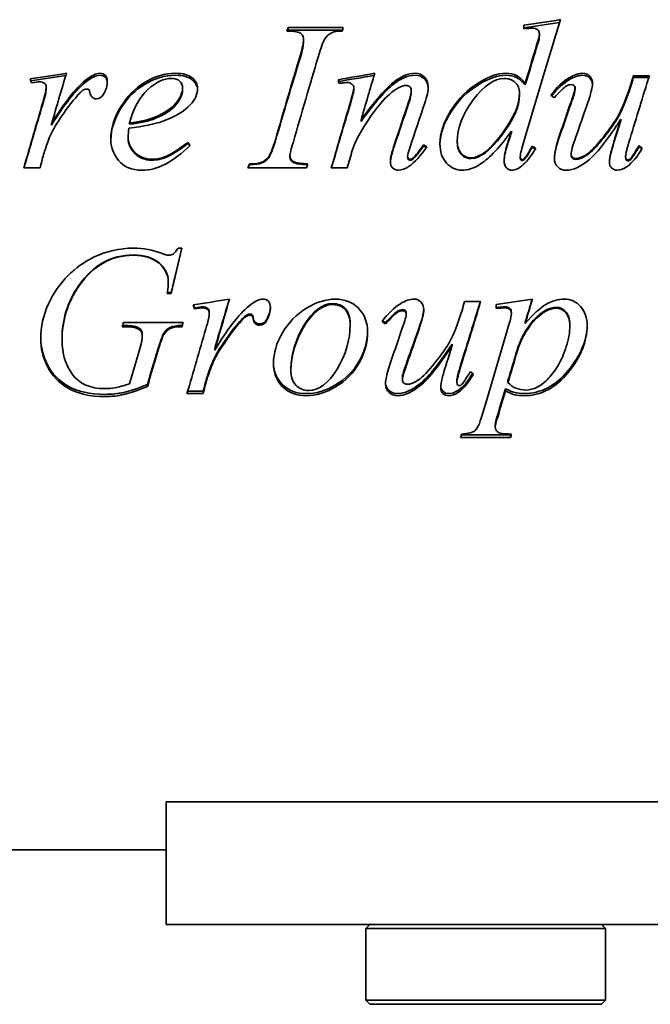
# Model space of a CAD drawing. Header units: millimetres. Extents: x 225 to 615, y 39 to 555.
# Tile 3 of 6: x 312 to 391, y 232 to 356. Entities that reach past the tile are written whole.
import ezdxf

# ---------------------------------------------------------------- set-up
doc = ezdxf.new("R2010")
doc.units = ezdxf.units.MM
doc.header["$LTSCALE"] = 2
doc.layers.add('Krawędzie widoczne(ISO)', color=7, linetype='Continuous', lineweight=35, true_color=0x262659)

msp = doc.modelspace()

# ---------------------------------------------------------------- linework, layer by layer
at = {"layer": 'Krawędzie widoczne(ISO)'}
for p, q in [((374.72, 354.81), (374.72, 354.35)), ((345.22, 354.53), (352.11, 354.53)), ((345.22, 354.21), (345.22, 354.53)), ((345.22, 354.21), (352, 354.21)), ((376.65, 353.47), (376.65, 353.78)), ((347.13, 352.75), (347.13, 353.05)), ((388.4, 348.5), (390.41, 348.5)), ((388.4, 348.26), (388.4, 348.5)), ((369.19, 347.47), (369.19, 347.7)), ((374.88, 347.34), (374.88, 347.57)), ((380.38, 348), (380.38, 348.25)), ((388.09, 347.2), (388.09, 347.43)), ((388.4, 348.26), (390.34, 348.26)), ((314.93, 346.9), (314.93, 347.13)), ((331.99, 346.72), (331.99, 346.94)), ((353.43, 346.73), (353.43, 346.96)), ((360.62, 346.48), (360.62, 346.7)), ((374.16, 346.11), (374.16, 346.33)), ((381.11, 346.79), (381.11, 347.02)), ((315.61, 342.32), (315.61, 342.49)), ((325.36, 342.42), (325.36, 342.59)), ((354.33, 342.78), (354.33, 342.95)), ((386.84, 342.88), (386.84, 343.06)), ((373.15, 341.41), (373.15, 341.56)), ((325.19, 340.72), (325.19, 340.86)), ((332.66, 340.01), (332.66, 340.15)), ((362.15, 339.73), (362.15, 339.86)), ((366.38, 340.13), (366.38, 340.27)), ((375.75, 339.55), (375.75, 339.69)), ((380.62, 338.59), (380.62, 338.71)), ((389.12, 339.62), (389.12, 339.76)), ((340.37, 337.36), (340.37, 337.47)), ((341.84, 337.55), (341.84, 337.66)), ((345.43, 338.37), (345.43, 338.49)), ((360.16, 338.33), (360.16, 338.45)), ((360.8, 338.07), (360.8, 338.18)), ((374.25, 338.18), (374.25, 338.3)), ((374.75, 338.01), (374.75, 338.12)), ((387.44, 338.27), (387.44, 338.39)), ((314.16, 336.98), (312.13, 336.98)), ((347.5, 336.98), (340.18, 336.98)), ((352.59, 336.98), (350.61, 336.98)), ((331.43, 326.94), (331.91, 326.94)), ((330.21, 322.83), (330.21, 322.74)), ((330.58, 321.28), (330.09, 321.28)), ((330.58, 321.38), (330.1, 321.38)), ((330.58, 321.38), (330.58, 321.28)), ((367.28, 320.25), (369.3, 320.25)), ((333.5, 319.48), (333.5, 319.35)), ((335.15, 319.39), (335.15, 319.26)), ((335.34, 318.99), (335.34, 318.85)), ((371.24, 319.89), (371.24, 319.38)), ((340.83, 318.25), (340.83, 318.11)), ((342.53, 318.05), (342.53, 317.91)), ((359.99, 318.87), (359.99, 318.74)), ((373.15, 318.86), (373.15, 318.72)), ((324.81, 317.11), (324.44, 317.11)), ((324.81, 317.26), (324.49, 317.26)), ((324.59, 317.62), (332.06, 317.62)), ((326.62, 316.89), (326.62, 316.73)), ((331.93, 317.26), (331.93, 317.11)), ((338.99, 317.57), (338.99, 317.41)), ((352.97, 317.51), (352.97, 317.35)), ((357.38, 317.61), (357.38, 317.46)), ((374.88, 317.68), (374.88, 317.53)), ((380.46, 317.39), (380.46, 317.24)), ((316.91, 315.58), (316.91, 315.4)), ((326.96, 316.18), (326.96, 316)), ((336.02, 314.38), (336.02, 314.18)), ((365.72, 314.93), (365.72, 314.75)), ((335.63, 312.38), (335.63, 312.16)), ((345.55, 311.9), (345.55, 311.67)), ((335, 310.64), (335, 310.4)), ((359.5, 310.7), (359.5, 310.45)), ((366.33, 310.39), (366.33, 310.14)), ((372.72, 310.37), (372.72, 310.13)), ((327.59, 309.88), (327.59, 309.63)), ((366.52, 309.18), (366.52, 308.92)), ((372.41, 309.36), (372.41, 309.1)), ((334.58, 308.77), (332.55, 308.77)), ((334.58, 309.04), (332.63, 309.04)), ((334.58, 309.04), (334.58, 308.77)), ((371.13, 304.89), (371.13, 304.57)), ((373.03, 303.24), (366.78, 303.24)), ((373.03, 303.57), (366.88, 303.57)), ((373.03, 303.57), (373.03, 303.24)), ((409.93, 257.7), (329.93, 257.7)), ((329.93, 246.37), (329.93, 257.7)), ((224.82, 251.67), (329.93, 251.67)), ((329.93, 246.37), (329.93, 242.37)), ((409.93, 242.37), (329.93, 242.37)), ((355.43, 242.37), (354.93, 241.87)), ((384.93, 241.87), (354.93, 241.87)), ((354.93, 232.87), (354.93, 241.87)), ((384.43, 242.37), (384.93, 241.87)), ((384.93, 232.87), (384.93, 241.87)), ((354.93, 232.87), (384.93, 232.87)), ((355.43, 232.37), (354.93, 232.87)), ((384.43, 232.37), (384.93, 232.87)), ((384.43, 232.37), (355.43, 232.37))]:
    msp.add_line(p, q, dxfattribs=at)
for points in [[(379.28, 355.51), (377.73, 350.48), (376.18, 345.27), (374.63, 339.99)], [(374.72, 354.81), (376.24, 355.04), (377.76, 355.27), (379.28, 355.51)], [(374.72, 354.48), (376.21, 354.71), (377.69, 354.93), (379.17, 355.15)], [(345.06, 354.07), (345.12, 354.23), (345.17, 354.38), (345.22, 354.53)], [(345.17, 354.07), (345.19, 354.12), (345.21, 354.16), (345.22, 354.21)], [(351.96, 354.07), (351.39, 354.08), (350.97, 354.02), (350.69, 353.88)], [(352.11, 354.53), (352.06, 354.38), (352.01, 354.23), (351.96, 354.07)], [(375.74, 354.44), (375.53, 354.44), (375.19, 354.41), (374.72, 354.35)], [(376.44, 354.23), (376.27, 354.37), (376.03, 354.44), (375.74, 354.44)], [(376.65, 353.78), (376.65, 353.96), (376.58, 354.11), (376.44, 354.23)], [(376.49, 352.94), (376.6, 353.28), (376.65, 353.56), (376.65, 353.78)], [(376.49, 352.64), (376.6, 352.97), (376.65, 353.25), (376.65, 353.47)], [(346.74, 351.1), (347, 351.96), (347.13, 352.61), (347.13, 353.05)], [(346.74, 350.82), (347, 351.67), (347.13, 352.32), (347.13, 352.75)], [(376.15, 351.82), (376.29, 352.29), (376.4, 352.66), (376.49, 352.94)], [(376.15, 351.53), (376.29, 351.99), (376.4, 352.36), (376.49, 352.64)], [(343.61, 340.49), (344.65, 344.07), (345.69, 347.62), (346.74, 351.1)], [(374.88, 347.57), (375.31, 349), (375.73, 350.41), (376.15, 351.82)], [(374.88, 347.34), (375.31, 348.75), (375.73, 350.14), (376.15, 351.53)], [(343.61, 340.34), (344.65, 343.88), (345.69, 347.39), (346.74, 350.82)], [(348.97, 350.83), (347.93, 347.35), (346.89, 343.81), (345.86, 340.22)], [(312.91, 348.09), (314.43, 348.33), (315.94, 348.56), (317.46, 348.8)], [(313, 347.86), (314.46, 348.09), (315.92, 348.31), (317.38, 348.54)], [(317.46, 348.8), (316.84, 346.72), (316.22, 344.61), (315.61, 342.49)], [(319.86, 347.93), (320.58, 348.51), (321.17, 348.8), (321.62, 348.8)], [(319.86, 347.69), (320.58, 348.27), (321.17, 348.55), (321.62, 348.55)], [(351.47, 348), (353, 348.27), (354.52, 348.54), (356.05, 348.8)], [(351.53, 347.77), (353.01, 348.03), (354.49, 348.28), (355.97, 348.54)], [(356.05, 348.8), (355.47, 346.87), (354.9, 344.92), (354.33, 342.95)], [(369.19, 347.7), (370.37, 348.44), (371.45, 348.8), (372.44, 348.8)], [(369.19, 347.47), (370.37, 348.19), (371.45, 348.55), (372.44, 348.55)], [(380.38, 348.25), (381, 348.62), (381.57, 348.8), (382.09, 348.8)], [(380.38, 348), (381, 348.37), (381.57, 348.55), (382.09, 348.55)], [(390.41, 348.5), (389.61, 345.91), (388.8, 343.28), (387.99, 340.63)], [(388.09, 347.43), (388.19, 347.79), (388.3, 348.15), (388.4, 348.5)], [(313.09, 347.62), (313.03, 347.77), (312.97, 347.93), (312.91, 348.09)], [(314.06, 347.73), (313.88, 347.73), (313.56, 347.69), (313.09, 347.62)], [(314.74, 347.53), (314.56, 347.67), (314.34, 347.73), (314.06, 347.73)], [(314.93, 347.13), (314.93, 347.29), (314.87, 347.43), (314.74, 347.53)], [(315.61, 342.49), (317.17, 345.1), (318.59, 346.9), (319.86, 347.93)], [(315.61, 342.32), (317.17, 344.9), (318.59, 346.68), (319.86, 347.69)], [(322.58, 347.82), (322.58, 347.26), (322.42, 346.72), (322.12, 346.2)], [(351.59, 347.53), (351.55, 347.69), (351.51, 347.85), (351.47, 348)], [(352.08, 347.6), (351.91, 347.58), (351.75, 347.56), (351.59, 347.53)], [(352.62, 347.66), (352.52, 347.66), (352.34, 347.64), (352.08, 347.6)], [(359.97, 347.29), (359.71, 347.29), (359.38, 347.18), (359, 346.97)], [(378.09, 346.04), (378.82, 347.05), (379.58, 347.78), (380.38, 348.25)], [(378.2, 345.97), (378.89, 346.89), (379.62, 347.56), (380.38, 348)], [(383.3, 347.52), (383.3, 347.05), (383.09, 346.23), (382.68, 345.03)], [(388.09, 347.2), (388.19, 347.55), (388.3, 347.9), (388.4, 348.26)], [(314.5, 345.14), (314.79, 346.08), (314.93, 346.74), (314.93, 347.13)], [(314.5, 344.93), (314.79, 345.86), (314.93, 346.52), (314.93, 346.9)], [(319.62, 346.73), (319.38, 346.61), (319.04, 346.27), (318.58, 345.71)], [(320.05, 346.83), (319.89, 346.83), (319.75, 346.8), (319.62, 346.73)], [(320.3, 346.73), (320.23, 346.8), (320.14, 346.83), (320.05, 346.83)], [(320.41, 346.4), (320.39, 346.56), (320.36, 346.67), (320.3, 346.73)], [(322.12, 346.2), (321.91, 345.81), (321.61, 345.61), (321.21, 345.61)], [(333.87, 346.93), (333.87, 346.21), (333.57, 345.53), (332.97, 344.88)], [(353, 345.21), (353.29, 346.18), (353.43, 346.76), (353.43, 346.96)], [(353, 345), (353.29, 345.96), (353.43, 346.53), (353.43, 346.73)], [(360.28, 345.19), (360.51, 345.85), (360.62, 346.35), (360.62, 346.7)], [(360.28, 344.99), (360.51, 345.63), (360.62, 346.13), (360.62, 346.48)], [(362.74, 347.12), (362.74, 346.6), (362.6, 345.92), (362.31, 345.06)], [(378.5, 345.75), (378.37, 345.85), (378.23, 345.95), (378.09, 346.04)], [(380.61, 345.22), (380.94, 346.18), (381.11, 346.78), (381.11, 347.02)], [(380.61, 345.02), (380.94, 345.96), (381.11, 346.55), (381.11, 346.79)], [(312.13, 336.98), (312.92, 339.72), (313.71, 342.44), (314.5, 345.14)], [(312.16, 336.98), (312.94, 339.65), (313.72, 342.31), (314.5, 344.93)], [(318.58, 345.71), (317.84, 344.87), (317.04, 343.77), (316.18, 342.4)], [(332.97, 344.88), (332.19, 344.02), (331.04, 343.33), (329.52, 342.8)], [(350.61, 336.98), (351.4, 339.74), (352.2, 342.49), (353, 345.21)], [(350.63, 336.98), (351.42, 339.68), (352.21, 342.35), (353, 345)], [(358.52, 339.93), (359.11, 341.7), (359.69, 343.45), (360.28, 345.19)], [(358.52, 339.8), (359.11, 341.54), (359.69, 343.27), (360.28, 344.99)], [(362.31, 345.06), (361.7, 343.25), (361.09, 341.43), (360.47, 339.6)], [(379.22, 341.18), (379.68, 342.54), (380.14, 343.88), (380.61, 345.22)], [(379.22, 341.03), (379.68, 342.37), (380.14, 343.7), (380.61, 345.02)], [(382.68, 345.03), (382.19, 343.65), (381.71, 342.26), (381.22, 340.86)], [(316.18, 342.4), (315.81, 341.82), (315.49, 341.17), (315.22, 340.44)], [(329.52, 342.8), (328.51, 342.44), (327.09, 342.16), (325.27, 341.95)], [(325.36, 342.59), (326.7, 342.74), (327.79, 342.99), (328.63, 343.35)], [(325.36, 342.42), (326.7, 342.57), (327.79, 342.81), (328.63, 343.17)], [(385.59, 338.9), (385.74, 339.5), (386.15, 340.89), (386.84, 343.06)], [(385.59, 338.78), (385.74, 339.37), (386.15, 340.75), (386.84, 342.88)], [(325.27, 341.95), (325.22, 341.52), (325.19, 341.16), (325.19, 340.86)], [(354.37, 341.61), (353.92, 340.86), (353.54, 340.05), (353.24, 339.16)], [(373.15, 341.56), (371.74, 339.6), (370.45, 338.23), (369.28, 337.47)], [(372.63, 339.9), (372.81, 340.46), (372.98, 341.01), (373.15, 341.56)], [(372.63, 339.77), (372.81, 340.31), (372.98, 340.86), (373.15, 341.41)], [(378.52, 338.15), (378.52, 338.82), (378.75, 339.83), (379.22, 341.18)], [(315.22, 340.44), (314.85, 339.45), (314.64, 338.85), (314.59, 338.65)], [(332.66, 340.15), (332.75, 340.03), (332.84, 339.9), (332.93, 339.77)], [(332.66, 340.01), (332.73, 339.91), (332.8, 339.82), (332.87, 339.72)], [(342.71, 338.27), (343, 338.69), (343.3, 339.43), (343.61, 340.49)], [(342.71, 338.16), (343, 338.57), (343.3, 339.3), (343.61, 340.34)], [(345.86, 340.22), (345.57, 339.32), (345.43, 338.74), (345.43, 338.49)], [(358, 337.76), (358, 338.19), (358.17, 338.91), (358.52, 339.93)], [(360.8, 338.18), (361.21, 338.54), (361.66, 339.1), (362.15, 339.86)], [(362.15, 339.86), (362.29, 339.78), (362.42, 339.7), (362.56, 339.61)], [(372.24, 337.89), (372.24, 338.39), (372.37, 339.06), (372.63, 339.9)], [(374.63, 339.99), (374.38, 339.13), (374.25, 338.56), (374.25, 338.3)], [(378.52, 338.1), (378.53, 338.76), (378.77, 339.74), (379.22, 341.03)], [(381.22, 340.86), (380.82, 339.73), (380.62, 339.01), (380.62, 338.71)], [(387.99, 340.63), (387.62, 339.45), (387.44, 338.7), (387.44, 338.39)], [(314.59, 338.65), (314.45, 338.09), (314.31, 337.54), (314.16, 336.98)], [(332.93, 339.77), (330.83, 337.71), (328.83, 336.68), (326.93, 336.68)], [(353.24, 339.16), (353.02, 338.44), (352.81, 337.71), (352.59, 336.98)], [(358, 337.7), (358.02, 338.13), (358.19, 338.83), (358.52, 339.8)], [(360.47, 339.6), (360.27, 338.97), (360.16, 338.58), (360.16, 338.45)], [(362.56, 339.61), (361.78, 338.47), (361.04, 337.65), (360.34, 337.17)], [(360.8, 338.07), (361.21, 338.42), (361.66, 338.98), (362.15, 339.73)], [(362.15, 339.73), (362.27, 339.66), (362.38, 339.59), (362.5, 339.52)], [(372.24, 337.84), (372.25, 338.32), (372.38, 338.97), (372.63, 339.77)], [(374.75, 338.12), (374.95, 338.32), (375.28, 338.84), (375.75, 339.69)], [(374.75, 338.01), (374.95, 338.2), (375.28, 338.72), (375.75, 339.55)], [(375.75, 339.69), (375.9, 339.59), (376.06, 339.5), (376.21, 339.41)], [(375.75, 339.55), (375.89, 339.47), (376.02, 339.39), (376.15, 339.31)], [(385.41, 337.71), (385.41, 338.02), (385.47, 338.41), (385.59, 338.9)], [(385.41, 337.67), (385.42, 337.96), (385.48, 338.33), (385.59, 338.78)], [(389.52, 339.45), (388.91, 338.38), (388.28, 337.61), (387.63, 337.13)], [(389.12, 339.76), (389.25, 339.66), (389.38, 339.55), (389.52, 339.45)], [(389.12, 339.62), (389.24, 339.54), (389.35, 339.45), (389.47, 339.36)], [(340.18, 336.98), (340.24, 337.14), (340.31, 337.31), (340.37, 337.47)], [(340.37, 337.47), (341.12, 337.49), (341.61, 337.55), (341.84, 337.66)], [(340.37, 337.36), (341.12, 337.38), (341.61, 337.44), (341.84, 337.55)], [(341.84, 337.66), (342.23, 337.8), (342.52, 338.01), (342.71, 338.27)], [(341.84, 337.55), (342.23, 337.69), (342.52, 337.9), (342.71, 338.16)], [(347.65, 337.47), (347.6, 337.31), (347.55, 337.14), (347.5, 336.98)], [(360.46, 338.02), (360.55, 338.02), (360.66, 338.08), (360.8, 338.18)], [(360.46, 337.91), (360.55, 337.91), (360.66, 337.96), (360.8, 338.07)], [(369.28, 337.47), (368.48, 336.94), (367.71, 336.68), (366.97, 336.68)], [(374.47, 337.98), (374.55, 337.98), (374.64, 338.03), (374.75, 338.12)], [(374.47, 337.87), (374.55, 337.87), (374.64, 337.91), (374.75, 338.01)], [(340.22, 336.98), (340.27, 337.11), (340.32, 337.24), (340.37, 337.36)], [(360.34, 337.17), (359.85, 336.84), (359.41, 336.68), (359.03, 336.68)], [(387.63, 337.13), (387.21, 336.83), (386.8, 336.68), (386.4, 336.68)], [(320.86, 325.79), (322.44, 326.56), (324.11, 326.94), (325.84, 326.94)], [(325.84, 326.94), (327.12, 326.94), (328.29, 326.72), (329.34, 326.29)], [(331.91, 326.94), (331.46, 325.08), (331.02, 323.23), (330.58, 321.38)], [(331.91, 326.94), (331.47, 325.05), (331.02, 323.16), (330.58, 321.28)], [(325.84, 326.08), (323.06, 326.08), (320.78, 324.81), (319.02, 322.28)], [(325.84, 326.04), (323.06, 326.04), (320.78, 324.75), (319.02, 322.18)], [(329.34, 326.29), (329.76, 326.12), (330.07, 326.04), (330.27, 326.04)], [(330.09, 321.28), (330.17, 321.94), (330.21, 322.43), (330.21, 322.74)], [(319.02, 322.28), (317.62, 320.27), (316.91, 318.03), (316.91, 315.58)], [(319.02, 322.18), (317.62, 320.15), (316.91, 317.88), (316.91, 315.4)], [(333.33, 319.83), (334.84, 320.07), (336.36, 320.32), (337.87, 320.56)], [(337.87, 320.56), (337.25, 318.42), (336.63, 316.29), (336.02, 314.18)], [(337.84, 320.55), (337.23, 318.48), (336.62, 316.42), (336.02, 314.38)], [(340.27, 319.67), (340.99, 320.26), (341.58, 320.56), (342.03, 320.56)], [(359.27, 319.99), (359.88, 320.37), (360.45, 320.56), (360.97, 320.56)], [(369.26, 320.25), (368.46, 317.67), (367.67, 315.1), (366.87, 312.56)], [(369.3, 320.25), (368.49, 317.59), (367.68, 314.95), (366.87, 312.34)], [(366.97, 319.16), (367.08, 319.52), (367.18, 319.89), (367.28, 320.25)], [(371.24, 319.89), (372.75, 320.11), (374.26, 320.34), (375.77, 320.56)], [(375.77, 320.56), (375.47, 319.55), (375.18, 318.54), (374.88, 317.53)], [(375.73, 320.55), (375.45, 319.59), (375.17, 318.64), (374.88, 317.68)], [(333.5, 319.35), (333.44, 319.51), (333.38, 319.67), (333.33, 319.83)], [(333.5, 319.48), (333.46, 319.6), (333.41, 319.72), (333.37, 319.84)], [(334.47, 319.59), (334.3, 319.59), (333.97, 319.55), (333.5, 319.48)], [(334.47, 319.46), (334.3, 319.46), (333.97, 319.43), (333.5, 319.35)], [(335.15, 319.39), (334.97, 319.52), (334.75, 319.59), (334.47, 319.59)], [(335.15, 319.26), (334.97, 319.4), (334.75, 319.46), (334.47, 319.46)], [(335.34, 318.99), (335.34, 319.15), (335.28, 319.28), (335.15, 319.39)], [(335.34, 318.85), (335.34, 319.02), (335.28, 319.15), (335.15, 319.26)], [(336.02, 314.18), (337.59, 316.78), (339, 318.62), (340.27, 319.67)], [(342.99, 319.61), (342.97, 319.07), (342.82, 318.55), (342.53, 318.05)], [(342.99, 319.55), (342.99, 318.98), (342.84, 318.43), (342.53, 317.91)], [(356.97, 317.75), (357.7, 318.76), (358.46, 319.51), (359.27, 319.99)], [(362.18, 319.31), (362.16, 318.83), (361.96, 318.02), (361.56, 316.89)], [(362.18, 319.25), (362.18, 318.77), (361.97, 317.93), (361.56, 316.73)], [(372.31, 319.59), (372.06, 319.59), (371.7, 319.56), (371.24, 319.51)], [(372.31, 319.46), (372.06, 319.46), (371.7, 319.44), (371.24, 319.38)], [(334.91, 316.83), (335.2, 317.78), (335.34, 318.45), (335.34, 318.85)], [(340.03, 318.59), (339.8, 318.46), (339.45, 318.12), (338.99, 317.57)], [(340.03, 318.44), (339.8, 318.32), (339.45, 317.97), (338.99, 317.41)], [(340.46, 318.69), (340.3, 318.69), (340.16, 318.65), (340.03, 318.59)], [(340.46, 318.55), (340.3, 318.55), (340.16, 318.51), (340.03, 318.44)], [(340.71, 318.59), (340.64, 318.65), (340.56, 318.69), (340.46, 318.69)], [(340.71, 318.44), (340.64, 318.51), (340.56, 318.55), (340.46, 318.55)], [(340.83, 318.25), (340.81, 318.42), (340.77, 318.53), (340.71, 318.59)], [(340.83, 318.11), (340.81, 318.27), (340.77, 318.39), (340.71, 318.44)], [(342.53, 318.05), (342.33, 317.66), (342.02, 317.47), (341.62, 317.47)], [(342.53, 317.91), (342.33, 317.51), (342.02, 317.31), (341.62, 317.31)], [(357.38, 317.46), (357.25, 317.55), (357.11, 317.65), (356.97, 317.75)], [(357.38, 317.61), (357.27, 317.69), (357.16, 317.77), (357.04, 317.85)], [(359.49, 316.92), (359.82, 317.89), (359.99, 318.49), (359.99, 318.74)], [(372.84, 317.37), (373.05, 318.09), (373.15, 318.55), (373.15, 318.72)], [(324.44, 317.11), (324.49, 317.28), (324.54, 317.45), (324.59, 317.62)], [(326.62, 316.89), (326.25, 317.14), (325.64, 317.26), (324.81, 317.26)], [(326.62, 316.73), (326.25, 316.98), (325.64, 317.11), (324.81, 317.11)], [(326.96, 316.18), (326.96, 316.49), (326.85, 316.73), (326.62, 316.89)], [(326.96, 316), (326.96, 316.32), (326.85, 316.56), (326.62, 316.73)], [(332.02, 317.62), (331.99, 317.5), (331.96, 317.38), (331.93, 317.26)], [(332.06, 317.62), (332.02, 317.45), (331.97, 317.28), (331.93, 317.11)], [(332.55, 308.77), (333.34, 311.43), (334.12, 314.12), (334.91, 316.83)], [(338.99, 317.57), (338.25, 316.72), (337.45, 315.63), (336.59, 314.29)], [(338.99, 317.41), (338.25, 316.56), (337.45, 315.45), (336.59, 314.1)], [(358.11, 312.89), (358.57, 314.22), (359.03, 315.57), (359.49, 316.92)], [(361.56, 316.89), (361.08, 315.52), (360.59, 314.15), (360.11, 312.79)], [(361.56, 316.73), (361.08, 315.34), (360.59, 313.95), (360.11, 312.57)], [(369.49, 306.05), (370.61, 309.75), (371.72, 313.54), (372.84, 317.37)], [(326.68, 314.5), (326.87, 315.13), (326.96, 315.63), (326.96, 316)], [(329.63, 316.28), (329.49, 316.05), (329.25, 315.37), (328.91, 314.25)], [(329.63, 316.11), (329.49, 315.87), (329.25, 315.19), (328.91, 314.05)], [(325.37, 309.98), (325.81, 311.48), (326.24, 312.98), (326.68, 314.5)], [(328.91, 314.25), (328.47, 312.78), (328.03, 311.33), (327.59, 309.88)], [(328.91, 314.05), (328.47, 312.57), (328.03, 311.09), (327.59, 309.63)], [(336.59, 314.29), (336.22, 313.72), (335.9, 313.08), (335.63, 312.38)], [(336.59, 314.1), (336.22, 313.52), (335.9, 312.87), (335.63, 312.16)], [(364.47, 310.64), (364.62, 311.23), (365.04, 312.59), (365.72, 314.75)], [(373.86, 314.19), (373.48, 312.91), (373.1, 311.64), (372.72, 310.37)], [(373.86, 314), (373.48, 312.7), (373.1, 311.41), (372.72, 310.13)], [(357.4, 309.91), (357.4, 310.56), (357.63, 311.55), (358.11, 312.89)], [(360.11, 312.79), (359.7, 311.68), (359.5, 310.99), (359.5, 310.7)], [(335.63, 312.38), (335.26, 311.41), (335.05, 310.84), (335, 310.64)], [(335.63, 312.16), (335.26, 311.18), (335.05, 310.6), (335, 310.4)], [(360.11, 312.57), (359.7, 311.45), (359.5, 310.75), (359.5, 310.45)], [(366.87, 312.56), (366.51, 311.41), (366.33, 310.69), (366.33, 310.39)], [(366.87, 312.34), (366.51, 311.17), (366.33, 310.44), (366.33, 310.14)], [(335, 310.64), (334.86, 310.11), (334.72, 309.57), (334.58, 309.04)], [(335, 310.4), (334.86, 309.85), (334.72, 309.31), (334.58, 308.77)], [(364.3, 309.48), (364.3, 309.78), (364.36, 310.16), (364.47, 310.64)], [(368.3, 311.25), (367.73, 310.3), (367.13, 309.61), (366.52, 309.18)], [(368.4, 311.18), (367.79, 310.13), (367.16, 309.38), (366.52, 308.92)], [(368, 311.48), (368.13, 311.38), (368.27, 311.28), (368.4, 311.18)], [(366.52, 309.18), (366.1, 308.89), (365.68, 308.75), (365.28, 308.75)], [(372.41, 309.36), (372.09, 308.27), (371.76, 307.19), (371.43, 306.12)], [(372.41, 309.1), (372.09, 308), (371.76, 306.9), (371.43, 305.81)], [(372.72, 310.13), (373.27, 309.5), (374.02, 309.19), (374.96, 309.19)], [(366.52, 308.92), (366.1, 308.62), (365.68, 308.48), (365.28, 308.48)], [(371.43, 306.12), (371.23, 305.49), (371.13, 305.08), (371.13, 304.89)], [(371.43, 305.81), (371.23, 305.18), (371.13, 304.77), (371.13, 304.57)], [(366.78, 303.24), (366.83, 303.39), (366.87, 303.54), (366.91, 303.69)], [(373.07, 303.69), (373.06, 303.65), (373.04, 303.61), (373.03, 303.57)], [(373.16, 303.69), (373.12, 303.54), (373.08, 303.39), (373.03, 303.24)]]:
    msp.add_open_spline(points, degree=3, dxfattribs=at)
for points, knots in [([(347.13, 353.05), (347.13, 353.27), (347.08, 353.45), (346.96, 353.61), (346.84, 353.76), (346.66, 353.88), (346.43, 353.96), (346.19, 354.03), (345.74, 354.07), (345.06, 354.07)], [0, 0, 0, 0, 1, 1, 1, 2, 2, 2, 3, 3, 3, 3]), ([(350.69, 353.88), (350.29, 353.7), (349.99, 353.44), (349.78, 353.1), (349.58, 352.76), (349.31, 352.01), (348.97, 350.83)], [0, 0, 0, 0, 1, 1, 1, 2, 2, 2, 2]), ([(321.62, 348.8), (321.91, 348.8), (322.15, 348.72), (322.32, 348.55), (322.49, 348.39), (322.58, 348.14), (322.58, 347.82)], [0, 0, 0, 0, 1, 1, 1, 2, 2, 2, 2]), ([(321.62, 348.55), (321.91, 348.55), (322.15, 348.47), (322.32, 348.31), (322.47, 348.16), (322.56, 347.95), (322.57, 347.68)], [0, 0, 0, 0, 1, 1, 1, 1.891893, 1.891893, 1.891893, 1.891893]), ([(323.02, 340.56), (323.02, 341.87), (323.42, 343.2), (324.24, 344.55), (325.05, 345.9), (326.07, 346.95), (327.3, 347.69), (328.53, 348.43), (329.8, 348.8), (331.11, 348.8)], [0, 0, 0, 0, 1, 1, 1, 2, 2, 2, 3, 3, 3, 3]), ([(323.02, 340.49), (323.03, 341.76), (323.44, 343.05), (324.24, 344.36), (325.05, 345.69), (326.07, 346.72), (327.3, 347.45), (328.53, 348.19), (329.8, 348.55), (331.11, 348.55)], [0.020243, 0.020243, 0.020243, 0.020243, 1, 1, 1, 2, 2, 2, 3, 3, 3, 3]), ([(331.11, 348.8), (332.05, 348.8), (332.74, 348.62), (333.19, 348.25), (333.64, 347.87), (333.87, 347.44), (333.87, 346.93)], [0, 0, 0, 0, 1, 1, 1, 2, 2, 2, 2]), ([(331.11, 348.55), (332.05, 348.55), (332.74, 348.37), (333.19, 348), (333.61, 347.66), (333.84, 347.26), (333.87, 346.8)], [0, 0, 0, 0, 1, 1, 1, 1.932471, 1.932471, 1.932471, 1.932471]), ([(354.33, 342.95), (356.09, 345.36), (357.44, 346.92), (358.38, 347.67), (359.33, 348.43), (360.23, 348.8), (361.11, 348.8)], [0, 0, 0, 0, 1, 1, 1, 2, 2, 2, 2]), ([(354.33, 342.78), (356.09, 345.15), (357.44, 346.7), (358.38, 347.44), (359.33, 348.18), (360.23, 348.55), (361.11, 348.55)], [0, 0, 0, 0, 1, 1, 1, 2, 2, 2, 2]), ([(361.11, 348.8), (361.58, 348.8), (361.97, 348.65), (362.27, 348.33), (362.58, 348.02), (362.74, 347.61), (362.74, 347.12)], [0, 0, 0, 0, 1, 1, 1, 2, 2, 2, 2]), ([(361.11, 348.55), (361.58, 348.55), (361.97, 348.4), (362.27, 348.09), (362.56, 347.8), (362.71, 347.44), (362.74, 347)], [0, 0, 0, 0, 1, 1, 1, 1.926367, 1.926367, 1.926367, 1.926367]), ([(372.44, 348.8), (372.96, 348.8), (373.41, 348.71), (373.78, 348.52), (374.15, 348.33), (374.52, 348.01), (374.88, 347.57)], [0, 0, 0, 0, 1, 1, 1, 2, 2, 2, 2]), ([(372.44, 348.55), (372.96, 348.55), (373.41, 348.46), (373.78, 348.27), (374.15, 348.08), (374.52, 347.77), (374.88, 347.34)], [0, 0, 0, 0, 1, 1, 1, 2, 2, 2, 2]), ([(382.09, 348.8), (382.44, 348.8), (382.73, 348.68), (382.96, 348.44), (383.18, 348.2), (383.3, 347.89), (383.3, 347.52)], [0, 0, 0, 0, 1, 1, 1, 2, 2, 2, 2]), ([(382.09, 348.55), (382.44, 348.55), (382.73, 348.43), (382.96, 348.19), (383.16, 347.98), (383.27, 347.71), (383.29, 347.4)], [0, 0, 0, 0, 1, 1, 1, 1.892892, 1.892892, 1.892892, 1.892892]), ([(330.61, 348.16), (329.67, 348.16), (328.69, 347.7), (327.65, 346.76), (326.61, 345.82), (325.85, 344.44), (325.36, 342.59)], [0, 0, 0, 0, 1, 1, 1, 2, 2, 2, 2]), ([(331.99, 346.94), (331.99, 347.31), (331.87, 347.6), (331.63, 347.82), (331.39, 348.05), (331.05, 348.16), (330.61, 348.16)], [0, 0, 0, 0, 1, 1, 1, 2, 2, 2, 2]), ([(353.43, 346.96), (353.43, 347.14), (353.35, 347.3), (353.19, 347.45), (353.04, 347.59), (352.85, 347.66), (352.62, 347.66)], [0, 0, 0, 0, 1, 1, 1, 2, 2, 2, 2]), ([(360.62, 346.7), (360.62, 346.87), (360.56, 347.01), (360.43, 347.12), (360.3, 347.23), (360.15, 347.29), (359.97, 347.29)], [0, 0, 0, 0, 1, 1, 1, 2, 2, 2, 2]), ([(364.21, 339.98), (364.21, 341.29), (364.66, 342.68), (365.58, 344.15), (366.49, 345.62), (367.69, 346.8), (369.19, 347.7)], [0, 0, 0, 0, 1, 1, 1, 2, 2, 2, 2]), ([(364.21, 339.91), (364.22, 341.18), (364.68, 342.53), (365.58, 343.96), (366.49, 345.41), (367.69, 346.57), (369.19, 347.47)], [0.017598, 0.017598, 0.017598, 0.017598, 1, 1, 1, 2, 2, 2, 2]), ([(372.24, 348.16), (371, 348.16), (369.72, 347.27), (368.38, 345.47), (367.05, 343.68), (366.38, 341.94), (366.38, 340.27)], [0, 0, 0, 0, 1, 1, 1, 2, 2, 2, 2]), ([(374.16, 346.33), (374.16, 346.88), (373.98, 347.33), (373.62, 347.66), (373.26, 347.99), (372.8, 348.16), (372.24, 348.16)], [0, 0, 0, 0, 1, 1, 1, 2, 2, 2, 2]), ([(380.68, 347.39), (380.45, 347.39), (380.23, 347.32), (380.01, 347.2), (379.79, 347.07), (379.29, 346.59), (378.5, 345.75)], [0, 0, 0, 0, 1, 1, 1, 2, 2, 2, 2]), ([(381.11, 347.02), (381.11, 347.11), (381.06, 347.2), (380.97, 347.27), (380.88, 347.35), (380.79, 347.39), (380.68, 347.39)], [0, 0, 0, 0, 1, 1, 1, 2, 2, 2, 2]), ([(381.25, 338.15), (381.56, 338.15), (381.95, 338.3), (382.44, 338.58), (382.93, 338.87), (383.59, 339.52), (384.4, 340.52), (385.21, 341.51), (385.88, 342.45), (386.41, 343.32), (386.94, 344.18), (387.5, 345.56), (388.09, 347.43)], [0, 0, 0, 0, 1, 1, 1, 2, 2, 2, 3, 3, 3, 4, 4, 4, 4]), ([(321.21, 345.61), (321, 345.61), (320.83, 345.67), (320.69, 345.8), (320.54, 345.93), (320.45, 346.13), (320.41, 346.4)], [0, 0, 0, 0, 1, 1, 1, 2, 2, 2, 2]), ([(328.63, 343.35), (329.75, 343.83), (330.59, 344.4), (331.15, 345.06), (331.71, 345.73), (331.99, 346.35), (331.99, 346.94)], [0, 0, 0, 0, 1, 1, 1, 2, 2, 2, 2]), ([(328.63, 343.17), (329.75, 343.64), (330.59, 344.21), (331.15, 344.86), (331.71, 345.52), (331.99, 346.13), (331.99, 346.72)], [0, 0, 0, 0, 1, 1, 1, 2, 2, 2, 2]), ([(359, 346.97), (358.3, 346.59), (357.56, 345.95), (356.8, 345.06), (356.03, 344.16), (355.22, 343.01), (354.37, 341.61)], [0, 0, 0, 0, 1, 1, 1, 2, 2, 2, 2]), ([(368.12, 338.24), (369.2, 338.24), (370.48, 339.23), (371.95, 341.2), (373.43, 343.17), (374.16, 344.87), (374.16, 346.33)], [0, 0, 0, 0, 1, 1, 1, 2, 2, 2, 2]), ([(368.12, 338.13), (369.2, 338.13), (370.48, 339.11), (371.95, 341.05), (373.43, 342.99), (374.16, 344.67), (374.16, 346.11)], [0, 0, 0, 0, 1, 1, 1, 2, 2, 2, 2]), ([(381.25, 338.04), (381.56, 338.04), (381.95, 338.18), (382.44, 338.47), (382.93, 338.75), (383.59, 339.39), (384.4, 340.37), (385.21, 341.36), (385.88, 342.28), (386.41, 343.14), (386.94, 343.99), (387.5, 345.35), (388.09, 347.2)], [0, 0, 0, 0, 1, 1, 1, 2, 2, 2, 3, 3, 3, 4, 4, 4, 4]), ([(386.84, 343.06), (385.28, 340.63), (383.98, 338.95), (382.92, 338.04), (381.87, 337.13), (380.9, 336.68), (380.02, 336.68)], [0, 0, 0, 0, 1, 1, 1, 2, 2, 2, 2]), ([(326.93, 336.68), (325.63, 336.68), (324.66, 337.08), (324, 337.89), (323.35, 338.7), (323.02, 339.59), (323.02, 340.56)], [0, 0, 0, 0, 1, 1, 1, 2, 2, 2, 2]), ([(325.19, 340.86), (325.19, 340.09), (325.48, 339.43), (326.05, 338.88), (326.62, 338.33), (327.31, 338.05), (328.12, 338.05)], [0, 0, 0, 0, 1, 1, 1, 2, 2, 2, 2]), ([(325.19, 340.72), (325.19, 339.95), (325.48, 339.3), (326.05, 338.75), (326.62, 338.21), (327.31, 337.94), (328.12, 337.94)], [0, 0, 0, 0, 1, 1, 1, 2, 2, 2, 2]), ([(328.12, 338.05), (328.77, 338.05), (329.39, 338.18), (329.99, 338.44), (330.59, 338.7), (331.48, 339.27), (332.66, 340.15)], [0, 0, 0, 0, 1, 1, 1, 2, 2, 2, 2]), ([(328.12, 337.94), (328.77, 337.94), (329.39, 338.07), (329.99, 338.32), (330.59, 338.58), (331.48, 339.14), (332.66, 340.01)], [0, 0, 0, 0, 1, 1, 1, 2, 2, 2, 2]), ([(366.97, 336.68), (366.24, 336.68), (365.59, 336.97), (365.04, 337.57), (364.49, 338.16), (364.21, 338.97), (364.21, 339.98)], [0, 0, 0, 0, 1, 1, 1, 2, 2, 2, 2]), ([(366.38, 340.27), (366.38, 339.61), (366.56, 339.1), (366.9, 338.76), (367.24, 338.41), (367.65, 338.24), (368.12, 338.24)], [0, 0, 0, 0, 1, 1, 1, 2, 2, 2, 2]), ([(366.38, 340.13), (366.38, 339.48), (366.56, 338.98), (366.9, 338.64), (367.24, 338.3), (367.65, 338.13), (368.12, 338.13)], [0, 0, 0, 0, 1, 1, 1, 2, 2, 2, 2]), ([(376.21, 339.41), (375.69, 338.54), (375.16, 337.87), (374.63, 337.39), (374.11, 336.91), (373.62, 336.68), (373.16, 336.68)], [0, 0, 0, 0, 1, 1, 1, 2, 2, 2, 2]), ([(380.62, 338.71), (380.62, 338.53), (380.68, 338.4), (380.79, 338.3), (380.9, 338.2), (381.06, 338.15), (381.25, 338.15)], [0, 0, 0, 0, 1, 1, 1, 2, 2, 2, 2]), ([(387.69, 337.96), (387.81, 337.96), (387.94, 338.03), (388.08, 338.15), (388.21, 338.28), (388.56, 338.82), (389.12, 339.76)], [0, 0, 0, 0, 1, 1, 1, 2, 2, 2, 2]), ([(387.69, 337.85), (387.81, 337.85), (387.94, 337.91), (388.08, 338.04), (388.21, 338.16), (388.56, 338.69), (389.12, 339.62)], [0, 0, 0, 0, 1, 1, 1, 2, 2, 2, 2]), ([(345.43, 338.49), (345.43, 338.29), (345.49, 338.13), (345.6, 337.98), (345.71, 337.84), (345.89, 337.73), (346.13, 337.66), (346.37, 337.58), (346.87, 337.51), (347.65, 337.47)], [0, 0, 0, 0, 1, 1, 1, 2, 2, 2, 3, 3, 3, 3]), ([(345.43, 338.37), (345.43, 338.18), (345.49, 338.01), (345.6, 337.87), (345.71, 337.73), (345.89, 337.63), (346.13, 337.55), (346.36, 337.47), (346.86, 337.41), (347.62, 337.36)], [0, 0, 0, 0, 1, 1, 1, 2, 2, 2, 2.986533, 2.986533, 2.986533, 2.986533]), ([(359.03, 336.68), (358.72, 336.68), (358.47, 336.77), (358.28, 336.97), (358.1, 337.16), (358, 337.43), (358, 337.76)], [0, 0, 0, 0, 1, 1, 1, 2, 2, 2, 2]), ([(360.16, 338.45), (360.16, 338.33), (360.2, 338.23), (360.26, 338.15), (360.32, 338.06), (360.39, 338.02), (360.46, 338.02)], [0, 0, 0, 0, 1, 1, 1, 2, 2, 2, 2]), ([(360.16, 338.33), (360.16, 338.21), (360.2, 338.11), (360.26, 338.03), (360.32, 337.95), (360.39, 337.91), (360.46, 337.91)], [0, 0, 0, 0, 1, 1, 1, 2, 2, 2, 2]), ([(373.16, 336.68), (372.92, 336.68), (372.7, 336.78), (372.52, 336.99), (372.33, 337.2), (372.24, 337.5), (372.24, 337.89)], [0, 0, 0, 0, 1, 1, 1, 2, 2, 2, 2]), ([(374.25, 338.3), (374.25, 338.22), (374.28, 338.15), (374.33, 338.08), (374.37, 338.01), (374.42, 337.98), (374.47, 337.98)], [0, 0, 0, 0, 1, 1, 1, 2, 2, 2, 2]), ([(374.25, 338.18), (374.25, 338.11), (374.28, 338.04), (374.33, 337.97), (374.37, 337.9), (374.42, 337.87), (374.47, 337.87)], [0, 0, 0, 0, 1, 1, 1, 2, 2, 2, 2]), ([(380.02, 336.68), (379.6, 336.68), (379.24, 336.81), (378.95, 337.09), (378.66, 337.37), (378.52, 337.72), (378.52, 338.15)], [0, 0, 0, 0, 1, 1, 1, 2, 2, 2, 2]), ([(380.62, 338.59), (380.62, 338.41), (380.68, 338.28), (380.79, 338.18), (380.9, 338.09), (381.06, 338.04), (381.25, 338.04)], [0, 0, 0, 0, 1, 1, 1, 2, 2, 2, 2]), ([(386.4, 336.68), (386.11, 336.68), (385.87, 336.77), (385.69, 336.97), (385.5, 337.16), (385.41, 337.41), (385.41, 337.71)], [0, 0, 0, 0, 1, 1, 1, 2, 2, 2, 2]), ([(387.44, 338.39), (387.44, 338.24), (387.47, 338.13), (387.51, 338.07), (387.55, 338), (387.62, 337.96), (387.69, 337.96)], [0, 0, 0, 0, 1, 1, 1, 2, 2, 2, 2]), ([(387.44, 338.27), (387.44, 338.13), (387.47, 338.02), (387.51, 337.95), (387.55, 337.89), (387.62, 337.85), (387.69, 337.85)], [0, 0, 0, 0, 1, 1, 1, 2, 2, 2, 2]), ([(330.27, 326.04), (330.48, 326.04), (330.67, 326.09), (330.83, 326.2), (330.98, 326.3), (331.18, 326.55), (331.43, 326.94)], [0, 0, 0, 0, 1, 1, 1, 2, 2, 2, 2]), ([(314.24, 315.57), (314.24, 317.1), (314.56, 318.57), (315.22, 319.96), (315.87, 321.35), (316.68, 322.53), (317.66, 323.5), (318.64, 324.47), (319.71, 325.23), (320.86, 325.79)], [0, 0, 0, 0, 1, 1, 1, 2, 2, 2, 3, 3, 3, 3]), ([(330.21, 322.83), (330.21, 323.68), (329.82, 324.44), (329.05, 325.1), (328.27, 325.76), (327.2, 326.08), (325.84, 326.08)], [0, 0, 0, 0, 1, 1, 1, 2, 2, 2, 2]), ([(330.21, 322.74), (330.21, 323.61), (329.82, 324.38), (329.05, 325.04), (328.27, 325.71), (327.2, 326.04), (325.84, 326.04)], [0, 0, 0, 0, 1, 1, 1, 2, 2, 2, 2]), ([(342.03, 320.56), (342.33, 320.56), (342.56, 320.47), (342.73, 320.3), (342.9, 320.13), (342.99, 319.88), (342.99, 319.55)], [0, 0, 0, 0, 1, 1, 1, 2, 2, 2, 2]), ([(343.37, 312.51), (343.37, 313.79), (343.75, 315.07), (344.5, 316.36), (345.25, 317.65), (346.25, 318.67), (347.5, 319.43), (348.75, 320.18), (349.95, 320.56), (351.12, 320.56)], [0, 0, 0, 0, 1, 1, 1, 2, 2, 2, 3, 3, 3, 3]), ([(351.12, 320.56), (352.3, 320.56), (353.26, 320.18), (354.02, 319.41), (354.77, 318.65), (355.15, 317.66), (355.15, 316.45)], [0, 0, 0, 0, 1, 1, 1, 2, 2, 2, 2]), ([(360.97, 320.56), (361.33, 320.56), (361.62, 320.44), (361.84, 320.19), (362.07, 319.94), (362.18, 319.62), (362.18, 319.25)], [0, 0, 0, 0, 1, 1, 1, 2, 2, 2, 2]), ([(374.88, 317.53), (375.85, 318.65), (376.7, 319.44), (377.46, 319.89), (378.21, 320.34), (378.99, 320.56), (379.78, 320.56)], [0, 0, 0, 0, 1, 1, 1, 2, 2, 2, 2]), ([(379.78, 320.56), (380.57, 320.56), (381.24, 320.25), (381.8, 319.63), (382.36, 319.01), (382.63, 318.21), (382.63, 317.22)], [0, 0, 0, 0, 1, 1, 1, 2, 2, 2, 2]), ([(350.8, 320), (349.49, 320), (348.29, 319.08), (347.19, 317.26), (346.1, 315.45), (345.55, 313.66), (345.55, 311.9)], [0, 0, 0, 0, 1, 1, 1, 2, 2, 2, 2]), ([(350.8, 319.87), (349.49, 319.87), (348.29, 318.95), (347.19, 317.11), (346.1, 315.27), (345.55, 313.45), (345.55, 311.67)], [0, 0, 0, 0, 1, 1, 1, 2, 2, 2, 2]), ([(352.97, 317.51), (352.97, 318.31), (352.77, 318.93), (352.37, 319.35), (351.97, 319.78), (351.44, 320), (350.8, 320)], [0, 0, 0, 0, 1, 1, 1, 2, 2, 2, 2]), ([(352.97, 317.35), (352.97, 318.17), (352.77, 318.79), (352.37, 319.22), (351.97, 319.66), (351.44, 319.87), (350.8, 319.87)], [0, 0, 0, 0, 1, 1, 1, 2, 2, 2, 2]), ([(359.56, 319.25), (359.34, 319.25), (359.11, 319.18), (358.89, 319.05), (358.67, 318.92), (358.17, 318.44), (357.38, 317.61)], [0, 0, 0, 0, 1, 1, 1, 2, 2, 2, 2]), ([(359.56, 319.11), (359.34, 319.11), (359.11, 319.05), (358.89, 318.92), (358.67, 318.79), (358.17, 318.3), (357.38, 317.46)], [0, 0, 0, 0, 1, 1, 1, 2, 2, 2, 2]), ([(359.99, 318.87), (359.99, 318.97), (359.94, 319.05), (359.86, 319.13), (359.77, 319.21), (359.67, 319.25), (359.56, 319.25)], [0, 0, 0, 0, 1, 1, 1, 2, 2, 2, 2]), ([(359.99, 318.74), (359.99, 318.83), (359.94, 318.92), (359.86, 319), (359.77, 319.08), (359.67, 319.11), (359.56, 319.11)], [0, 0, 0, 0, 1, 1, 1, 2, 2, 2, 2]), ([(360.13, 309.91), (360.44, 309.91), (360.84, 310.05), (361.33, 310.33), (361.82, 310.61), (362.47, 311.24), (363.28, 312.23), (364.1, 313.21), (364.77, 314.14), (365.3, 315.01), (365.83, 315.87), (366.38, 317.25), (366.97, 319.16)], [0, 0, 0, 0, 1, 1, 1, 2, 2, 2, 3, 3, 3, 4, 4, 4, 4]), ([(373.15, 318.86), (373.15, 319.09), (373.08, 319.27), (372.94, 319.4), (372.81, 319.53), (372.6, 319.59), (372.31, 319.59)], [0, 0, 0, 0, 1, 1, 1, 2, 2, 2, 2]), ([(373.15, 318.72), (373.15, 318.95), (373.08, 319.14), (372.94, 319.27), (372.81, 319.4), (372.6, 319.46), (372.31, 319.46)], [0, 0, 0, 0, 1, 1, 1, 2, 2, 2, 2]), ([(378.81, 319.53), (377.84, 319.53), (376.88, 319), (375.93, 317.93), (374.98, 316.86), (374.29, 315.62), (373.86, 314.19)], [0, 0, 0, 0, 1, 1, 1, 2, 2, 2, 2]), ([(378.81, 319.41), (377.84, 319.41), (376.88, 318.86), (375.93, 317.78), (374.98, 316.7), (374.29, 315.44), (373.86, 314)], [0, 0, 0, 0, 1, 1, 1, 2, 2, 2, 2]), ([(380.46, 317.39), (380.46, 318.08), (380.29, 318.61), (379.97, 318.98), (379.64, 319.35), (379.25, 319.53), (378.81, 319.53)], [0, 0, 0, 0, 1, 1, 1, 2, 2, 2, 2]), ([(380.46, 317.24), (380.46, 317.93), (380.29, 318.47), (379.97, 318.84), (379.64, 319.22), (379.25, 319.41), (378.81, 319.41)], [0, 0, 0, 0, 1, 1, 1, 2, 2, 2, 2]), ([(341.62, 317.47), (341.41, 317.47), (341.24, 317.53), (341.1, 317.66), (340.96, 317.79), (340.87, 317.99), (340.83, 318.25)], [0, 0, 0, 0, 1, 1, 1, 2, 2, 2, 2]), ([(341.62, 317.31), (341.41, 317.31), (341.24, 317.38), (341.1, 317.51), (340.96, 317.64), (340.87, 317.84), (340.83, 318.11)], [0, 0, 0, 0, 1, 1, 1, 2, 2, 2, 2]), ([(331.93, 317.26), (331.24, 317.25), (330.75, 317.18), (330.44, 317.03), (330.13, 316.88), (329.86, 316.63), (329.63, 316.28)], [0, 0, 0, 0, 1, 1, 1, 2, 2, 2, 2]), ([(331.93, 317.11), (331.24, 317.1), (330.75, 317.02), (330.44, 316.87), (330.13, 316.72), (329.86, 316.46), (329.63, 316.11)], [0, 0, 0, 0, 1, 1, 1, 2, 2, 2, 2]), ([(355.15, 316.53), (355.13, 315.26), (354.78, 314.02), (354.09, 312.79), (353.38, 311.54), (352.4, 310.56), (351.15, 309.83), (349.89, 309.11), (348.67, 308.75), (347.49, 308.75)], [0.022515, 0.022515, 0.022515, 0.022515, 1, 1, 1, 2, 2, 2, 3, 3, 3, 3]), ([(347.8, 309.12), (349.05, 309.12), (350.23, 310.01), (351.33, 311.81), (352.42, 313.62), (352.97, 315.46), (352.97, 317.35)], [0, 0, 0, 0, 1, 1, 1, 2, 2, 2, 2]), ([(382.63, 317.3), (382.61, 315.42), (381.82, 313.53), (380.26, 311.63), (378.68, 309.7), (376.84, 308.75), (374.74, 308.75)], [0.01465, 0.01465, 0.01465, 0.01465, 1, 1, 1, 2, 2, 2, 2]), ([(382.63, 317.22), (382.63, 315.3), (381.84, 313.35), (380.26, 311.4), (378.68, 309.44), (376.84, 308.48), (374.74, 308.48)], [0, 0, 0, 0, 1, 1, 1, 2, 2, 2, 2]), ([(374.96, 309.19), (375.43, 309.19), (375.9, 309.31), (376.38, 309.56), (376.87, 309.8), (377.34, 310.17), (377.8, 310.66), (378.26, 311.15), (378.67, 311.72), (379.04, 312.36), (379.41, 313), (379.74, 313.75), (380.02, 314.63), (380.31, 315.51), (380.46, 316.38), (380.46, 317.24)], [0, 0, 0, 0, 1, 1, 1, 2, 2, 2, 3, 3, 3, 4, 4, 4, 5, 5, 5, 5]), ([(322.3, 308.65), (320.4, 308.65), (318.87, 308.99), (317.69, 309.66), (316.52, 310.34), (315.65, 311.24), (315.08, 312.37), (314.53, 313.47), (314.25, 314.57), (314.24, 315.67)], [0, 0, 0, 0, 1, 1, 1, 2, 2, 2, 2.976772, 2.976772, 2.976772, 2.976772]), ([(322.3, 308.38), (320.4, 308.38), (318.87, 308.72), (317.69, 309.41), (316.52, 310.09), (315.65, 311.01), (315.08, 312.15), (314.52, 313.29), (314.24, 314.43), (314.24, 315.57)], [0, 0, 0, 0, 1, 1, 1, 2, 2, 2, 3, 3, 3, 3]), ([(316.91, 315.4), (316.91, 313.75), (317.35, 312.33), (318.22, 311.15), (319.1, 309.96), (320.44, 309.37), (322.27, 309.37)], [0, 0, 0, 0, 1, 1, 1, 2, 2, 2, 2]), ([(355.15, 316.45), (355.15, 315.14), (354.8, 313.85), (354.09, 312.58), (353.38, 311.31), (352.4, 310.31), (351.15, 309.58), (349.89, 308.84), (348.67, 308.48), (347.49, 308.48)], [0, 0, 0, 0, 1, 1, 1, 2, 2, 2, 3, 3, 3, 3]), ([(365.72, 314.93), (364.16, 312.55), (362.86, 310.93), (361.8, 310.06), (360.75, 309.18), (359.78, 308.75), (358.9, 308.75)], [0, 0, 0, 0, 1, 1, 1, 2, 2, 2, 2]), ([(365.72, 314.75), (364.16, 312.33), (362.86, 310.69), (361.8, 309.8), (360.75, 308.92), (359.78, 308.48), (358.9, 308.48)], [0, 0, 0, 0, 1, 1, 1, 2, 2, 2, 2]), ([(347.49, 308.75), (346.27, 308.75), (345.28, 309.11), (344.52, 309.85), (343.77, 310.57), (343.39, 311.49), (343.37, 312.63)], [0, 0, 0, 0, 1, 1, 1, 1.970602, 1.970602, 1.970602, 1.970602]), ([(347.49, 308.48), (346.27, 308.48), (345.28, 308.85), (344.52, 309.6), (343.75, 310.35), (343.37, 311.32), (343.37, 312.51)], [0, 0, 0, 0, 1, 1, 1, 2, 2, 2, 2]), ([(345.55, 311.67), (345.55, 310.85), (345.76, 310.22), (346.19, 309.78), (346.61, 309.34), (347.15, 309.12), (347.8, 309.12)], [0, 0, 0, 0, 1, 1, 1, 2, 2, 2, 2]), ([(359.5, 310.45), (359.5, 310.28), (359.56, 310.15), (359.67, 310.05), (359.78, 309.96), (359.94, 309.91), (360.13, 309.91)], [0, 0, 0, 0, 1, 1, 1, 2, 2, 2, 2]), ([(366.58, 309.73), (366.69, 309.73), (366.82, 309.79), (366.96, 309.91), (367.1, 310.04), (367.44, 310.56), (368, 311.48)], [0, 0, 0, 0, 1, 1, 1, 2, 2, 2, 2]), ([(322.27, 309.37), (322.72, 309.37), (323.14, 309.41), (323.55, 309.48), (323.95, 309.56), (324.56, 309.73), (325.37, 309.98)], [0, 0, 0, 0, 1, 1, 1, 2, 2, 2, 2]), ([(327.59, 309.88), (326.37, 309.39), (325.39, 309.06), (324.65, 308.89), (323.9, 308.73), (323.12, 308.65), (322.3, 308.65)], [0, 0, 0, 0, 1, 1, 1, 2, 2, 2, 2]), ([(327.59, 309.63), (326.37, 309.12), (325.39, 308.79), (324.65, 308.63), (323.9, 308.46), (323.12, 308.38), (322.3, 308.38)], [0, 0, 0, 0, 1, 1, 1, 2, 2, 2, 2]), ([(358.9, 308.75), (358.48, 308.75), (358.12, 308.88), (357.83, 309.14), (357.57, 309.39), (357.43, 309.69), (357.4, 310.05)], [0, 0, 0, 0, 1, 1, 1, 1.910295, 1.910295, 1.910295, 1.910295]), ([(358.9, 308.48), (358.48, 308.48), (358.12, 308.61), (357.83, 308.88), (357.54, 309.15), (357.4, 309.49), (357.4, 309.91)], [0, 0, 0, 0, 1, 1, 1, 2, 2, 2, 2]), ([(365.28, 308.75), (364.99, 308.75), (364.75, 308.84), (364.57, 309.03), (364.41, 309.19), (364.32, 309.39), (364.3, 309.63)], [0, 0, 0, 0, 1, 1, 1, 1.871913, 1.871913, 1.871913, 1.871913]), ([(365.28, 308.48), (364.99, 308.48), (364.75, 308.57), (364.57, 308.76), (364.39, 308.95), (364.3, 309.19), (364.3, 309.48)], [0, 0, 0, 0, 1, 1, 1, 2, 2, 2, 2]), ([(366.33, 310.14), (366.33, 310), (366.35, 309.89), (366.39, 309.83), (366.44, 309.76), (366.5, 309.73), (366.58, 309.73)], [0, 0, 0, 0, 1, 1, 1, 2, 2, 2, 2]), ([(374.74, 308.75), (374.3, 308.75), (373.9, 308.79), (373.56, 308.88), (373.22, 308.97), (372.84, 309.13), (372.41, 309.36)], [0, 0, 0, 0, 1, 1, 1, 2, 2, 2, 2]), ([(374.74, 308.48), (374.3, 308.48), (373.9, 308.52), (373.56, 308.61), (373.22, 308.7), (372.84, 308.86), (372.41, 309.1)], [0, 0, 0, 0, 1, 1, 1, 2, 2, 2, 2]), ([(366.91, 303.69), (367.74, 303.73), (368.29, 303.87), (368.58, 304.1), (368.87, 304.33), (369.17, 304.98), (369.49, 306.05)], [0, 0, 0, 0, 1, 1, 1, 2, 2, 2, 2]), ([(371.13, 304.57), (371.13, 304.38), (371.19, 304.23), (371.29, 304.1), (371.39, 303.97), (371.56, 303.87), (371.79, 303.8), (372.02, 303.73), (372.48, 303.69), (373.16, 303.69)], [0, 0, 0, 0, 1, 1, 1, 2, 2, 2, 3, 3, 3, 3])]:
    msp.add_open_spline(points, degree=3, knots=knots, dxfattribs=at)

doc.saveas('drawing.dxf')
